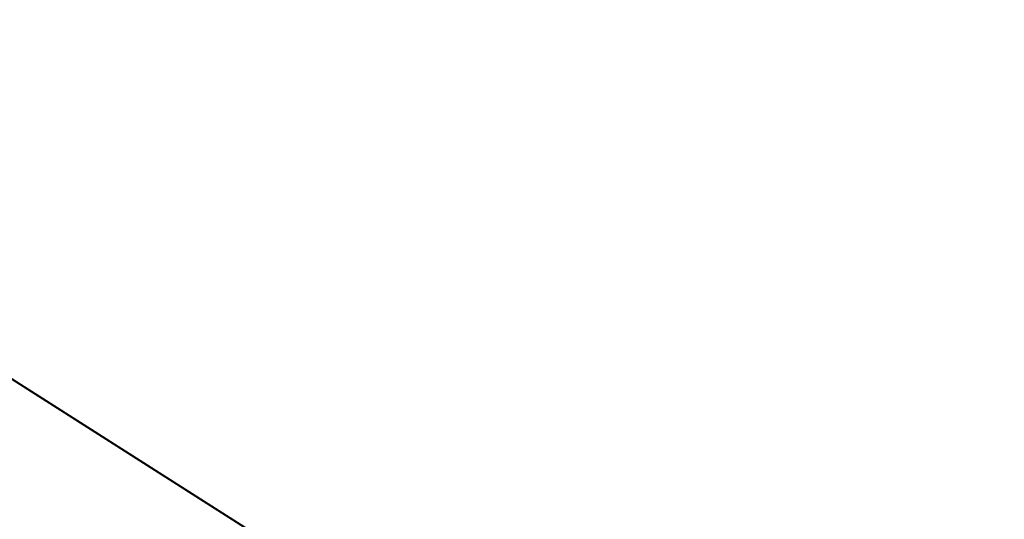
# Model space of a CAD drawing. Extents: x 1160061 to 2574774, y 200346 to 1150371.
# Tile 121 of 123: x 2330778 to 2482675, y 444092 to 521179. Entities that reach past the tile are written whole.
import ezdxf

# ---------------------------------------------------------------- set-up
doc = ezdxf.new("R2010")
doc.units = 0
doc.header["$MEASUREMENT"] = 0
doc.layers.add('Prop Drainage Structure Scour Hole Detail CELL', color=9, linetype='Continuous', lineweight=30)
doc.layers.add('Typical Terminator CELL', color=7, linetype='Continuous', lineweight=0)
doc.styles.add('Style-GEOMETRICFUTURA_211_M_L', font='GEOMETRICFUTURA_211_M_L.shx')
doc.dimstyles.new('erosion_control', dxfattribs={"dimtxt": 4.99999, "dimasz": 9.99998, "dimexe": 2.499995, "dimexo": 2.499995, "dimgap": 2.499995, "dimtad": 0, "dimtih": 1, "dimtoh": 1, "dimzin": 3, "dimdsep": 46, "dimtxsty": 'Style-GEOMETRICFUTURA_211_M_L', "dimcen": 0.09, "dimaunit": 1, "dimadec": 4, "dimazin": 3, "dimtfac": 1, "dimtofl": 0, "dimtmove": 0, "dimatfit": 1, "dimfxl": 1, "dimtzin": 3, "dimlwd": 106, "dimarcsym": 0})

# ---------------------------------------------------------------- blocks, each defined once
blk = doc.blocks.new('TERMINATOR_0.5')
at = {"color": 1, "linetype": 'Continuous', "lineweight": 0}
blk.add_line((0, 0), (-0.992551, -0.12183), dxfattribs=at)
at = {"layer": 'Typical Terminator CELL', "color": 1, "linetype": 'Continuous', "lineweight": 0, "extrusion": (0, 0, -1)}
blk.add_solid([(1.016539, 0.122782), (0, 0), (0.866019, -0.106299), (0.961185, -0.373521)], dxfattribs=at)
blk = doc.blocks.new('PROP DRAINAGE STRUCTURE SCOUR HOLE DETAIL')
at = {"layer": 'Prop Drainage Structure Scour Hole Detail CELL', "lineweight": 13, "annotation_type": 0, "has_hookline": 1, "hookline_direction": 1, "horizontal_direction": (0.160147, 0.987093, 0)}
for points, text_width in [([(107.358259, 42.535433), (574927.015532, 1339896.744006)], 61.936846), ([(116.167115, 46.576125), (574887.486302, 1339875.985101)], 7.606045), ([(117.374823, 167.995839), (574899.508765, 1339774.464058)], 48.18051), ([(148.543029, 41.906318), (574865.250415, 1339925.777013)], 36.375685), ([(165.787546, 46.508689), (574861.7786, 1339889.752708)], 17.053299), ([(85.237387, 180.033314), (574895.006536, 1339718.847286)], 35.884777)]:
    blk.add_leader(points, dimstyle='erosion_control', override={"dimtxt": 3.999992, "dimasz": 3.999992, "dimgap": 1.999996, "dimldrblk": 'TERMINATOR_0.5', "dimlwd": -2}, dxfattribs=dict(at, text_width=text_width))

msp = doc.modelspace()

# ---------------------------------------------------------------- block references
at = {"layer": 'Prop Drainage Structure Scour Hole Detail CELL', "rotation": 80.78459}
msp.add_blockref('PROP DRAINAGE STRUCTURE SCOUR HOLE DETAIL', (2482693, 368280), dxfattribs=at)

doc.saveas('drawing.dxf')
